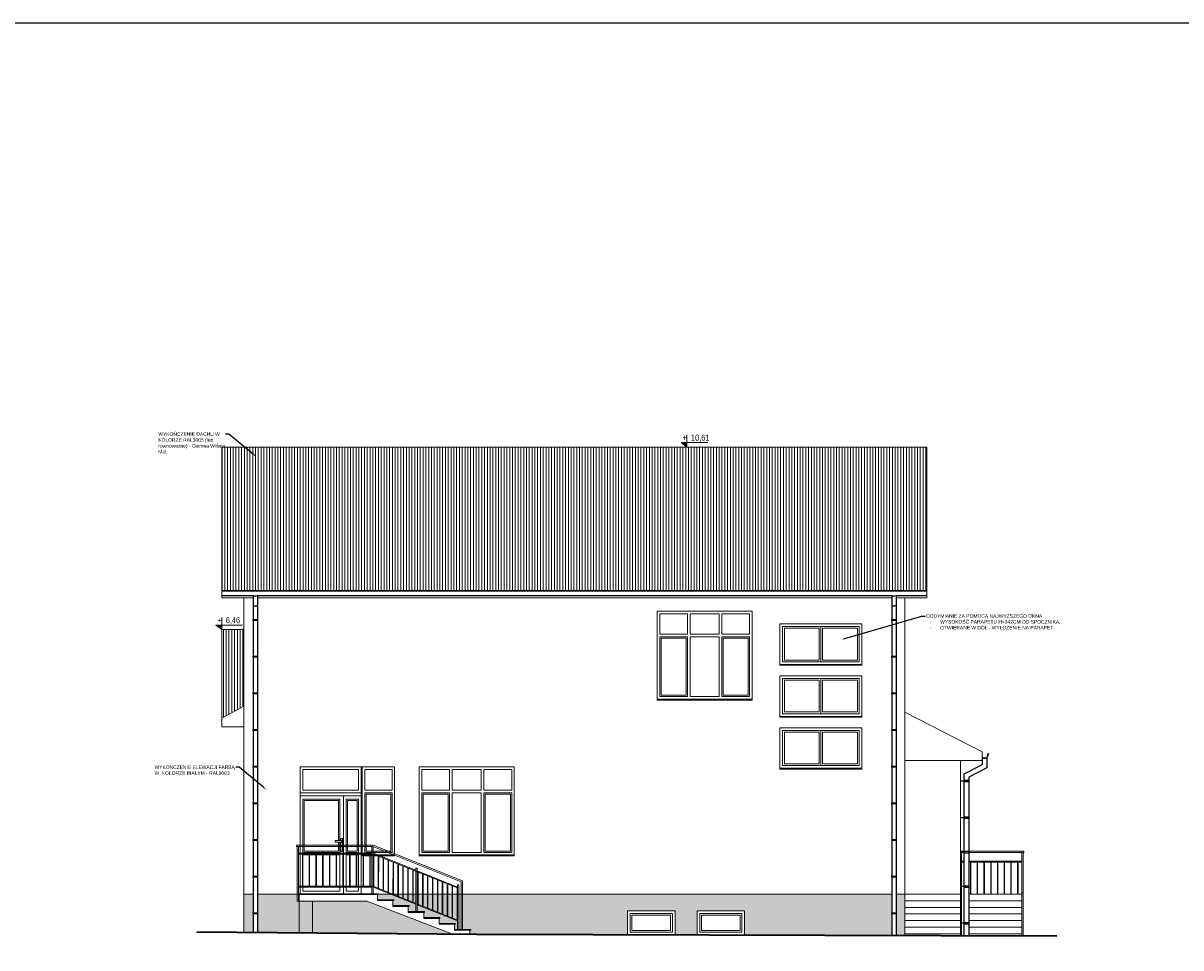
# Model space of a CAD drawing. Header units: millimetres. Extents: x -2720 to 125583, y -8970 to 34912.
# Tile 63 of 105: x 14123 to 16755, y 23160 to 25261. Entities that reach past the tile are written whole.
import ezdxf
from ezdxf import colors
from ezdxf.entities.mleader import LeaderData, LeaderLine
from ezdxf.enums import TextEntityAlignment as Align
from ezdxf.math import Vec2, Vec3

# ---------------------------------------------------------------- set-up
doc = ezdxf.new("R2010")
doc.units = ezdxf.units.MM
doc.layers.add('000_HATCH', color=253, linetype='Continuous', lineweight=5, transparency=0.5)
doc.layers.add('A_DZIAŁOWA_PROJEKTOWANE', color=7, linetype='Continuous', lineweight=18, true_color=0x007cb0)
for name, color, linetype, lineweight in [('A_KONST_ISTNIEJĄCE', 83, 'Continuous', 25), ('A_OPISY', 40, 'Continuous', 9), ('A_WIDOK', 141, 'Continuous', 13)]:
    doc.layers.add(name, color=color, linetype=linetype, lineweight=lineweight)
doc.layers.add('A_RYNNY', color=71, linetype='Continuous')
doc.styles.add('APLUS', font='arial.ttf', dxfattribs={"width": 0.6})
doc.styles.get("Standard").update_dxf_attribs({"font": 'arial.ttf'})

# ---------------------------------------------------------------- blocks, each defined once
blk = doc.blocks.new('*U124')
at = {"layer": 'A_WIDOK', "ltscale": 2}
for p, q in [((8.9, 0), (8.9, -73)), ((9.9, 0), (9.9, -73))]:
    blk.add_line(p, q, dxfattribs=at)
blk = doc.blocks.new('*U125')
at = {"layer": 'A_WIDOK', "color": 0, "linetype": 'ByBlock', "lineweight": -2, "transparency": 16777216, "rotation": 180}
for p in [(16219.4, 20401.2), (16234.7, 20401.2), (16250, 20401.2), (16265.3, 20401.2), (16280.6, 20401.2), (16295.9, 20401.2), (16311.2, 20401.2), (16326.5, 20401.2), (16341.8, 20401.2), (16357.1, 20401.2), (16372.4, 20401.2)]:
    blk.add_blockref('*U124', p, dxfattribs=at)
blk = doc.blocks.new('*U126')
at = {"layer": 'A_WIDOK', "ltscale": 2}
for p, q in [((0, 0), (-27.1, -67.8)), ((1.1, 0), (-26, -67.8))]:
    blk.add_line(p, q, dxfattribs=at)
blk = doc.blocks.new('*U127')
at = {"layer": 'A_WIDOK', "color": 0, "linetype": 'ByBlock', "lineweight": -2, "transparency": 16777216, "rotation": 21.81191494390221}
for p in [(11933.3, 20401.2), (11944.5, 20405.6), (11866.1, 20374.2), (11877.3, 20378.7), (11888.5, 20383.2), (11899.7, 20387.7), (11910.9, 20392.2), (11922.1, 20396.7), (11798.8, 20347.3), (11810, 20351.8), (11821.2, 20356.3), (11832.4, 20360.8), (11843.6, 20365.3), (11854.8, 20369.7), (11753.9, 20329.4), (11765.1, 20333.8), (11776.4, 20338.3), (11787.6, 20342.8)]:
    blk.add_blockref('*U126', p, dxfattribs=at)
blk = doc.blocks.new('*U8')
blk.add_hatch(color=256).paths.add_polyline_path([(0, 0.153), (-0.198, 0.153), (0, 0)])
blk.add_line((0, 0.153), (0, 0.4))
blk.add_lwpolyline([(0, 0.153), (0, 0), (-0.198, 0.153), (0.685, 0.153)])
at = {"style": 'APLUS', "width": 0.8}
blk.add_attdef('%%P_0.00', text='', height=0.2, dxfattribs=at).set_placement((-0.146, 0.153), align=Align.BOTTOM_LEFT)

msp = doc.modelspace()

# ---------------------------------------------------------------- hatches: boundary and pattern name
at = {"layer": '000_HATCH', "ltscale": 2}
h = msp.add_hatch(dxfattribs=at)
h.set_pattern_fill('ANSI31', color=256, scale=2, angle=45)
h.set_pattern_definition([(90, (-3039.768, -2375.465), (-6.35, 0), [])])
h.paths.add_polyline_path([(16177.65, 24297.79), (14574.65, 24297.79), (14574.65, 23971.8), (16177.65, 23971.8)])
h = msp.add_hatch(dxfattribs=at)
h.set_pattern_fill('ANSI31', color=256, scale=2, angle=45)
h.set_pattern_definition([(90, (-2839.768, -2375.465), (-6.35, 0), [])])
h.paths.add_polyline_path([(14624.65, 23883.01), (14574.65, 23883.01), (14574.65, 23681.99), (14624.65, 23709.47)])
h = msp.add_hatch(dxfattribs=at)
h.set_pattern_fill('AR-SAND', color=256, scale=0.2)
h.set_pattern_definition([(37.5, (-3039.768, -2075.465), (-0.3200063, 9.7882647), [0, -7.7216, 0, -8.636, 0, -8.255]), (7.5, (-3039.768, -2075.465), (8.9904657, 14.336502), [0, -4.1656, 0, -6.9596, 0, -2.667]), (327.5, (-3046.016, -2075.465), (15.8198474, 0.0287437), [0, -2.54, 0, -9.144, 0, -11.938]), (317.5, (-3046.016, -2075.465), (15.271129, 4.4585865), [0, -1.27, 0, -5.9944, 0, -6.858])])
h.paths.add_polyline_path([(16127.65, 23281.99), (16107.54, 23281.99), (16107.54, 23188.1), (16127.65, 23188.04)])
h.paths.add_polyline_path([(16097.54, 23281.99), (15121.67, 23281.99), (15121.67, 23201.99), (15140.66, 23201.99), (15140.66, 23199.99), (15138.66, 23199.99), (15138.66, 23191.14), (15154.66, 23190.99), (15497.07, 23189.95), (15497.07, 23244.31), (15605.07, 23244.31), (15605.07, 23189.63), (15655.07, 23189.47), (15655.07, 23244.31), (15763.07, 23244.31), (15763.07, 23189.15), (16097.54, 23188.13)])
h.paths.add_polyline_path([(14904.76, 23265.99), (14780.66, 23265.99), (14780.66, 23194.38), (15097.86, 23191.51)])
h.paths.add_polyline_path([(14780.66, 23265.99), (14750.66, 23265.99), (14750.66, 23194.65), (14780.66, 23194.38)])
h.paths.add_polyline_path([(14750.66, 23265.99), (14750.66, 23280.99), (14749.16, 23280.99), (14749.16, 23265.99), (14746.16, 23265.99), (14746.16, 23281.99), (14655.75, 23281.99), (14655.75, 23195.51), (14750.66, 23194.65)])
h.paths.add_polyline_path([(14645.75, 23281.99), (14624.65, 23281.99), (14624.65, 23195.79), (14645.75, 23195.6)])
h.paths.add_polyline_path([(14958.65, 23281.99), (14930.66, 23281.99), (14930.66, 23280.99), (14928.66, 23280.99), (14928.66, 23269.49), (14965.66, 23269.49), (14965.66, 23267.49), (14963.66, 23267.49), (14963.66, 23255.99), (15000.66, 23255.99), (15000.66, 23253.99), (14998.66, 23253.99), (14998.66, 23242.49), (15015.67, 23242.49), (15015.67, 23259.17)])
h.paths.add_polyline_path([(15018.67, 23257.97), (15018.67, 23242.49), (15035.66, 23242.49), (15035.66, 23240.49), (15033.66, 23240.49), (15033.66, 23228.99), (15070.66, 23228.99), (15070.66, 23226.99), (15068.66, 23226.99), (15068.66, 23215.49), (15105.66, 23215.49), (15105.66, 23213.49), (15103.66, 23213.49), (15103.66, 23201.99), (15110.67, 23201.99), (15110.67, 23221.15)])
h.paths.add_polyline_path([(15118.67, 23281.99), (15113.67, 23281.99), (15113.67, 23201.99), (15118.67, 23201.99)])
h.paths.add_polyline_path([(15110.67, 23281.99), (15018.67, 23281.99), (15018.67, 23259.97), (15110.67, 23223.15)])
h.paths.add_polyline_path([(15015.67, 23281.99), (14963.65, 23281.99), (15015.67, 23261.17)], flags=17)

# ---------------------------------------------------------------- linework, layer by layer
at = {"layer": 'A_KONST_ISTNIEJĄCE', "ltscale": 2}
msp.add_lwpolyline([(6506.42, 11214.7), (39689.59, 11214.7), (39689.59, 25260.89), (6506.42, 25260.89)], close=True, dxfattribs=at)
at = {"layer": 'A_RYNNY'}
for p, q in [((14574.65, 23970.8), (16177.65, 23970.8)), ((14574.65, 23960.8), (14645.75, 23960.8)), ((14645.75, 23960.8), (14645.75, 23195.6)), ((14655.75, 23960.8), (14655.75, 23195.51)), ((14655.75, 23960.8), (16097.54, 23960.8)), ((16097.54, 23960.8), (16097.54, 23187.91)), ((16107.54, 23960.8), (16107.54, 23187.88)), ((16107.54, 23960.8), (16177.65, 23960.8)), ((16262.65, 23538.97), (16253.65, 23538.97)), ((16262.65, 23455.67), (16253.65, 23455.67)), ((16262.65, 23377.43), (16253.65, 23377.43)), ((16262.65, 23299.12), (16253.65, 23299.12)), ((16262.65, 23215.82), (16253.65, 23215.82))]:
    msp.add_line(p, q, dxfattribs=at)
for points in [[(14645.75, 23906.18), (14655.75, 23906.18), (14655.75, 23903.87), (14645.75, 23903.87)], [(16097.54, 23906.18), (16107.54, 23906.18), (16107.54, 23903.87), (16097.54, 23903.87)], [(14645.75, 23822.88), (14655.75, 23822.88), (14655.75, 23820.58), (14645.75, 23820.58)], [(16097.54, 23822.88), (16107.54, 23822.88), (16107.54, 23820.58), (16097.54, 23820.58)], [(14645.75, 23739.59), (14655.75, 23739.59), (14655.75, 23737.28), (14645.75, 23737.28)], [(16097.54, 23739.59), (16107.54, 23739.59), (16107.54, 23737.28), (16097.54, 23737.28)], [(14645.75, 23656.3), (14655.75, 23656.3), (14655.75, 23653.99), (14645.75, 23653.99)], [(16097.54, 23656.3), (16107.54, 23656.3), (16107.54, 23653.99), (16097.54, 23653.99)], [(14645.75, 23573), (14655.75, 23573), (14655.75, 23570.7), (14645.75, 23570.7)], [(16097.54, 23573), (16107.54, 23573), (16107.54, 23570.7), (16097.54, 23570.7)], [(16272.65, 23540.12), (16262.65, 23540.12), (16262.65, 23537.82), (16272.65, 23537.82)], [(14645.75, 23489.71), (14655.75, 23489.71), (14655.75, 23487.4), (14645.75, 23487.4)], [(16097.54, 23489.71), (16107.54, 23489.71), (16107.54, 23487.4), (16097.54, 23487.4)], [(16272.65, 23456.83), (16262.65, 23456.83), (16262.65, 23454.52), (16272.65, 23454.52)], [(14645.75, 23406.41), (14655.75, 23406.41), (14655.75, 23404.11), (14645.75, 23404.11)], [(16097.54, 23406.41), (16107.54, 23406.41), (16107.54, 23404.11), (16097.54, 23404.11)], [(16272.65, 23378.59), (16262.65, 23378.59), (16262.65, 23376.28), (16272.65, 23376.28)], [(14645.75, 23323.12), (14655.75, 23323.12), (14655.75, 23320.81), (14645.75, 23320.81)], [(16097.54, 23323.12), (16107.54, 23323.12), (16107.54, 23320.81), (16097.54, 23320.81)], [(16272.65, 23300.27), (16262.65, 23300.27), (16262.65, 23297.97), (16272.65, 23297.97)], [(14645.75, 23239.82), (14655.75, 23239.82), (14655.75, 23237.52), (14645.75, 23237.52)], [(16097.54, 23239.82), (16107.54, 23239.82), (16107.54, 23237.52), (16097.54, 23237.52)], [(16272.65, 23216.98), (16262.65, 23216.98), (16262.65, 23214.67), (16272.65, 23214.67)]]:
    msp.add_lwpolyline(points, close=True, dxfattribs=at)
for points in [[(16262.65, 23187.37), (16262.65, 23555.73), (16303.96, 23576.87), (16303.96, 23593.05)], [(16313.96, 23593.05), (16313.96, 23569.31), (16272.65, 23548.17), (16272.65, 23187.34)], [(16303.65, 23593.28), (16305.21, 23591.99), (16307.02, 23591.18), (16308.96, 23590.9), (16310.9, 23591.18), (16312.71, 23591.99), (16314.26, 23593.28), (16315.45, 23594.97), (16316.2, 23596.93), (16316.46, 23599.04), (16317.18, 23599.29), (16317.39, 23599.41), (16317.55, 23599.6), (16317.63, 23599.84), (16317.63, 23600.1), (16317.55, 23600.34), (16317.4, 23600.54), (16317.19, 23600.66), (16316.95, 23600.7), (16316.72, 23600.64), (16316.52, 23600.5), (16316.38, 23600.3), (16316.31, 23600.05), (16316.36, 23600.04), (16316.43, 23600.28), (16316.56, 23600.47), (16316.74, 23600.6), (16316.96, 23600.65), (16317.17, 23600.61), (16317.36, 23600.5), (16317.51, 23600.32), (16317.58, 23600.09), (16317.58, 23599.85), (16317.5, 23599.63), (16317.36, 23599.45), (16317.16, 23599.33), (16316.41, 23599.08), (16316.15, 23596.94), (16315.41, 23594.99), (16314.22, 23593.32), (16312.68, 23592.03), (16310.88, 23591.23), (16308.96, 23590.95), (16307.03, 23591.23), (16305.23, 23592.03), (16303.69, 23593.32)]]:
    msp.add_lwpolyline(points, dxfattribs=at)
for centre in [(14650.75, 23969.87), (16102.54, 23969.87), (14650.75, 23947.5), (16102.54, 23947.5)]:
    msp.add_arc(centre, 10.36, 241.14553, 298.85447, dxfattribs=at)
at = {"layer": 'A_WIDOK', "ltscale": 2}
for p, q in [((14574.65, 24297.79), (16177.65, 24297.79)), ((14574.65, 23954.99), (14574.65, 24297.79)), ((16177.65, 23954.99), (16177.65, 24297.79)), ((14574.65, 23971.8), (16177.65, 23971.8)), ((14574.65, 23954.99), (14645.75, 23954.99)), ((14624.65, 23195.79), (14624.65, 23954.99)), ((14655.75, 23954.99), (16097.54, 23954.99)), ((16107.54, 23954.99), (16177.65, 23954.99)), ((16127.65, 23186.99), (16127.65, 23954.99)), ((14574.65, 23681.99), (14574.65, 23883.01)), ((14574.65, 23883.01), (14624.65, 23883.01)), ((15936.65, 23889.99), (15936.65, 23809.99)), ((15936.65, 23771.99), (15936.65, 23691.99)), ((14574.65, 23681.99), (14624.65, 23709.47)), ((16303.65, 23605.73), (16127.65, 23695.21)), ((14574.65, 23661.99), (14574.65, 23681.99)), ((14624.65, 23661.99), (14574.65, 23661.99)), ((15936.65, 23653.99), (15936.65, 23573.99)), ((16127.65, 23585.73), (16253.65, 23585.73)), ((16253.65, 23186.99), (16253.65, 23585.73)), ((16253.65, 23585.73), (16303.65, 23585.73)), ((16303.65, 23585.73), (16303.65, 23605.73)), ((14891.66, 23282.99), (14891.66, 23570.99)), ((14893.66, 23370.99), (14893.66, 23570.99)), ((14891.66, 23512.55), (14752.66, 23512.55)), ((14752.66, 23512.55), (14752.66, 23497.55)), ((14752.66, 23505.05), (14891.66, 23505.05)), ((14851.66, 23282.99), (14851.66, 23505.05)), ((14918.67, 23392.99), (14744.66, 23392.99)), ((14744.66, 23392.99), (14744.66, 23392.99)), ((14744.66, 23392.99), (14744.66, 23389.99)), ((14918.09, 23389.99), (14744.66, 23389.99)), ((14746.16, 23265.99), (14746.16, 23389.99)), ((14749.16, 23389.99), (14746.16, 23389.99)), ((14749.16, 23265.99), (14749.16, 23389.99)), ((14749.16, 23389.99), (14749.16, 23389.99)), ((14915.67, 23374.99), (14749.16, 23374.99)), ((14915.67, 23372.99), (14749.16, 23372.99)), ((14915.67, 23282.99), (14915.67, 23389.99)), ((15118.67, 23309.96), (14918.09, 23389.99)), ((15121.67, 23311.99), (14918.67, 23392.99)), ((14918.67, 23282.99), (14918.67, 23389.76)), ((14918.67, 23374.99), (15015.67, 23336.17)), ((14918.67, 23372.99), (15110.67, 23296.15)), ((16253.65, 23379.99), (16262.65, 23379.99)), ((16253.65, 23376.99), (16262.65, 23376.99)), ((16253.65, 23269.99), (16253.65, 23376.99)), ((16253.65, 23376.99), (16253.65, 23376.99)), ((16253.65, 23376.99), (16256.65, 23376.99)), ((16256.65, 23251.99), (16256.65, 23376.99)), ((16258.15, 23379.99), (16258.15, 23379.99)), ((16258.15, 23379.99), (16258.15, 23376.99)), ((16272.65, 23379.99), (16398.15, 23379.99)), ((16272.65, 23376.99), (16398.15, 23376.99)), ((16393.65, 23269.99), (16393.65, 23376.99)), ((16393.65, 23376.99), (16393.65, 23376.99)), ((16393.65, 23376.99), (16396.65, 23376.99)), ((16396.65, 23251.99), (16396.65, 23376.99)), ((16398.15, 23379.99), (16398.15, 23379.99)), ((16398.15, 23379.99), (16398.15, 23376.99)), ((16253.65, 23356.99), (16262.65, 23356.99)), ((16253.65, 23354.99), (16262.65, 23354.99)), ((16272.65, 23356.99), (16393.65, 23356.99)), ((16272.65, 23354.99), (16393.65, 23354.99)), ((16276.72, 23281.99), (16276.72, 23354.99)), ((16277.72, 23281.99), (16277.72, 23354.99)), ((16292.01, 23281.99), (16292.01, 23354.99)), ((16293.01, 23281.99), (16293.01, 23354.99)), ((16307.31, 23281.99), (16307.31, 23354.99)), ((16308.31, 23281.99), (16308.31, 23354.99)), ((16322.61, 23281.99), (16322.61, 23354.99)), ((16323.61, 23281.99), (16323.61, 23354.99)), ((16337.9, 23281.99), (16337.9, 23354.99)), ((16338.9, 23281.99), (16338.9, 23354.99)), ((16353.2, 23281.99), (16353.2, 23354.99)), ((16354.2, 23281.99), (16354.2, 23354.99)), ((16368.49, 23281.99), (16368.49, 23354.99)), ((16369.49, 23281.99), (16369.49, 23354.99)), ((16383.79, 23281.99), (16383.79, 23354.99)), ((16384.79, 23281.99), (16384.79, 23354.99)), ((15015.67, 23242.49), (15015.67, 23341.17)), ((15015.67, 23341.17), (15018.67, 23341.17)), ((15018.67, 23242.49), (15018.67, 23341.17)), ((15018.67, 23334.97), (15110.67, 23298.15)), ((14915.67, 23299.99), (14749.16, 23299.99)), ((14915.67, 23297.99), (14749.16, 23297.99)), ((14915.67, 23299.99), (14918.67, 23299.99)), ((14918.67, 23299.99), (15015.67, 23261.17)), ((14918.67, 23297.99), (15015.67, 23259.17)), ((15110.67, 23201.99), (15110.67, 23303.15)), ((15110.67, 23303.15), (15113.67, 23303.15)), ((15113.67, 23201.99), (15113.67, 23303.15)), ((15118.67, 23201.99), (15118.67, 23309.96)), ((15121.67, 23201.99), (15121.67, 23311.99)), ((14624.65, 23281.99), (14645.75, 23281.99)), ((14655.75, 23281.99), (14748.66, 23281.99)), ((14749.16, 23265.99), (14746.16, 23265.99)), ((14748.66, 23282.99), (14930.66, 23282.99)), ((14748.66, 23282.99), (14748.66, 23280.99)), ((14748.66, 23280.99), (14750.66, 23280.99)), ((14750.66, 23280.99), (14750.66, 23265.99)), ((14750.66, 23280.99), (14930.66, 23280.99)), ((14750.66, 23265.99), (14750.66, 23194.65)), ((14750.66, 23265.99), (14904.76, 23265.99)), ((14780.66, 23265.99), (14780.66, 23194.38)), ((15097.86, 23191.51), (14904.76, 23265.99)), ((14928.66, 23280.99), (14928.66, 23267.49)), ((14930.66, 23282.99), (14930.66, 23280.99)), ((14930.66, 23281.99), (16097.54, 23281.99)), ((14963.66, 23267.49), (14963.66, 23255.99)), ((16107.54, 23281.99), (16253.65, 23281.99)), ((16253.65, 23266.99), (16127.65, 23266.99)), ((16253.65, 23285.16), (16256.65, 23285.16)), ((16253.65, 23186.99), (16253.65, 23281.99)), ((16272.65, 23281.99), (16393.65, 23281.99)), ((16393.65, 23266.99), (16272.65, 23266.99)), ((16393.65, 23285.16), (16396.65, 23285.16)), ((16393.65, 23186.99), (16393.65, 23281.99)), ((14998.66, 23253.99), (14998.66, 23242.49)), ((15018.67, 23259.97), (15110.67, 23223.15)), ((15018.67, 23257.97), (15110.67, 23221.15)), ((15033.66, 23240.49), (15033.66, 23228.99)), ((16253.65, 23251.99), (16127.65, 23251.99)), ((16256.65, 23251.99), (16256.65, 23187.22)), ((16393.65, 23251.99), (16272.65, 23251.99)), ((16396.65, 23251.99), (16396.65, 23187.22)), ((15068.66, 23226.99), (15068.66, 23215.49)), ((15103.66, 23213.49), (15103.66, 23201.99)), ((16253.65, 23236.99), (16127.65, 23236.99)), ((16253.65, 23221.99), (16127.65, 23221.99)), ((16393.65, 23236.99), (16272.65, 23236.99)), ((16393.65, 23221.99), (16272.65, 23221.99)), ((15138.66, 23199.99), (15138.66, 23191.14)), ((16253.65, 23206.99), (16127.65, 23206.99)), ((16253.65, 23191.99), (16127.65, 23191.99)), ((16393.65, 23206.99), (16272.65, 23206.99)), ((16393.65, 23191.99), (16272.65, 23191.99))]:
    msp.add_line(p, q, dxfattribs=at)
for points in [[(15780.65, 23924.99), (15564.65, 23924.99), (15564.65, 23724.99), (15780.65, 23724.99)], [(15633.65, 23918.99), (15570.65, 23918.99), (15570.65, 23872.55), (15633.65, 23872.55)], [(15705.65, 23918.99), (15639.65, 23918.99), (15639.65, 23872.55), (15705.65, 23872.55)], [(15774.65, 23918.99), (15711.65, 23918.99), (15711.65, 23872.55), (15774.65, 23872.55)], [(15843.65, 23803.99), (16029.65, 23803.99), (16029.65, 23895.99), (15843.65, 23895.99)], [(15849.65, 23809.99), (16023.65, 23809.99), (16023.65, 23889.99), (15849.65, 23889.99)], [(15853.65, 23885.99), (15932.65, 23885.99), (15932.65, 23813.99), (15853.65, 23813.99)], [(15940.65, 23885.99), (16019.65, 23885.99), (16019.65, 23813.99), (15940.65, 23813.99)], [(15633.65, 23866.55), (15570.65, 23866.55), (15570.65, 23730.99), (15633.65, 23730.99)], [(15630.65, 23863.55), (15573.65, 23863.55), (15573.65, 23733.99), (15630.65, 23733.99)], [(15639.65, 23866.55), (15705.65, 23866.55), (15705.65, 23730.99), (15639.65, 23730.99)], [(15711.65, 23866.55), (15774.65, 23866.55), (15774.65, 23730.99), (15711.65, 23730.99)], [(15714.65, 23863.55), (15771.65, 23863.55), (15771.65, 23733.99), (15714.65, 23733.99)], [(16029.65, 23801.99), (15843.65, 23801.99), (15843.65, 23803.99), (16029.65, 23803.99)], [(15843.65, 23685.99), (16029.65, 23685.99), (16029.65, 23777.99), (15843.65, 23777.99)], [(15849.65, 23691.99), (16023.65, 23691.99), (16023.65, 23771.99), (15849.65, 23771.99)], [(15853.65, 23767.99), (15932.65, 23767.99), (15932.65, 23695.99), (15853.65, 23695.99)], [(15940.65, 23767.99), (16019.65, 23767.99), (16019.65, 23695.99), (15940.65, 23695.99)], [(15564.65, 23724.99), (15780.65, 23724.99), (15780.65, 23722.99), (15564.65, 23722.99)], [(16029.65, 23683.99), (15843.65, 23683.99), (15843.65, 23685.99), (16029.65, 23685.99)], [(15843.65, 23567.99), (16029.65, 23567.99), (16029.65, 23659.99), (15843.65, 23659.99)], [(15849.65, 23573.99), (16023.65, 23573.99), (16023.65, 23653.99), (15849.65, 23653.99)], [(15853.65, 23649.99), (15932.65, 23649.99), (15932.65, 23577.99), (15853.65, 23577.99)], [(15940.65, 23649.99), (16019.65, 23649.99), (16019.65, 23577.99), (15940.65, 23577.99)], [(14885.66, 23564.99), (14758.66, 23564.99), (14758.66, 23518.55), (14885.66, 23518.55)], [(14961.66, 23564.99), (14899.66, 23564.99), (14899.66, 23518.55), (14961.66, 23518.55)], [(15239.66, 23570.99), (15023.66, 23570.99), (15023.66, 23370.99), (15239.66, 23370.99)], [(15092.66, 23564.99), (15029.66, 23564.99), (15029.66, 23518.55), (15092.66, 23518.55)], [(15164.66, 23564.99), (15098.66, 23564.99), (15098.66, 23518.55), (15164.66, 23518.55)], [(15233.66, 23564.99), (15170.66, 23564.99), (15170.66, 23518.55), (15233.66, 23518.55)], [(16029.65, 23565.99), (15843.65, 23565.99), (15843.65, 23567.99), (16029.65, 23567.99)], [(14899.66, 23512.55), (14961.66, 23512.55), (14961.66, 23376.99), (14899.66, 23376.99)], [(14902.66, 23509.55), (14958.66, 23509.55), (14958.66, 23379.99), (14902.66, 23379.99)], [(15092.66, 23512.55), (15029.66, 23512.55), (15029.66, 23376.99), (15092.66, 23376.99)], [(15089.66, 23509.55), (15032.66, 23509.55), (15032.66, 23379.99), (15089.66, 23379.99)], [(15098.66, 23512.55), (15164.66, 23512.55), (15164.66, 23376.99), (15098.66, 23376.99)], [(15170.66, 23512.55), (15233.66, 23512.55), (15233.66, 23376.99), (15170.66, 23376.99)], [(15173.66, 23509.55), (15230.66, 23509.55), (15230.66, 23379.99), (15173.66, 23379.99)], [(14885.66, 23497.55), (14857.66, 23497.55), (14857.66, 23376.99), (14885.66, 23376.99)], [(14882.66, 23494.55), (14860.66, 23494.55), (14860.66, 23379.99), (14882.66, 23379.99)], [(14847.83, 23403.62), (14832.28, 23403.62), (14832.28, 23400.31), (14847.83, 23400.31)], [(14842.66, 23370.99), (14758.66, 23370.99), (14758.66, 23288.99), (14842.66, 23288.99)], [(14885.66, 23370.99), (14857.66, 23370.99), (14857.66, 23288.99), (14885.66, 23288.99)], [(14891.66, 23370.99), (14967.66, 23370.99), (14967.66, 23368.99), (14891.66, 23368.99)], [(15023.66, 23370.99), (15239.66, 23370.99), (15239.66, 23368.99), (15023.66, 23368.99)], [(14965.66, 23267.49), (14928.66, 23267.49), (14928.66, 23269.49), (14965.66, 23269.49)], [(15000.66, 23253.99), (14963.66, 23253.99), (14963.66, 23255.99), (15000.66, 23255.99)], [(15035.66, 23240.49), (14998.66, 23240.49), (14998.66, 23242.49), (15035.66, 23242.49)], [(15605.07, 23189.31), (15497.07, 23189.31), (15497.07, 23244.31), (15605.07, 23244.31)], [(15763.07, 23189.31), (15655.07, 23189.31), (15655.07, 23244.31), (15763.07, 23244.31)], [(15070.66, 23226.99), (15033.66, 23226.99), (15033.66, 23228.99), (15070.66, 23228.99)], [(15105.66, 23213.49), (15068.66, 23213.49), (15068.66, 23215.49), (15105.66, 23215.49)], [(15599.07, 23195.31), (15503.07, 23195.31), (15503.07, 23238.31), (15599.07, 23238.31)], [(15595.07, 23199.31), (15507.07, 23199.31), (15507.07, 23234.31), (15595.07, 23234.31)], [(15757.07, 23195.31), (15661.07, 23195.31), (15661.07, 23238.31), (15757.07, 23238.31)], [(15753.07, 23199.31), (15665.07, 23199.31), (15665.07, 23234.31), (15753.07, 23234.31)], [(15140.66, 23199.99), (15103.66, 23199.99), (15103.66, 23201.99), (15140.66, 23201.99)]]:
    msp.add_lwpolyline(points, close=True, dxfattribs=at)
for points in [[(14967.66, 23368.99), (14967.66, 23570.99), (14752.66, 23570.99), (14752.66, 23282.99), (14891.66, 23282.99)], [(14842.66, 23403.62), (14842.66, 23497.55), (14758.66, 23497.55), (14758.66, 23376.99), (14842.66, 23376.99), (14842.66, 23400.31)], [(14839.66, 23403.62), (14839.66, 23494.55), (14761.66, 23494.55), (14761.66, 23379.99), (14839.66, 23379.99), (14839.66, 23400.31)], [(14845.2, 23400.31), (14845.2, 23378.78), (14849.22, 23378.78), (14849.22, 23408.35), (14845.2, 23408.35), (14845.2, 23403.62)]]:
    msp.add_lwpolyline(points, dxfattribs=at)
at = {"layer": 'A_WIDOK', "lineweight": 35, "ltscale": 2}
msp.add_lwpolyline([(14517.95, 23196.76), (15154.66, 23190.99), (16472.88, 23186.99)], dxfattribs=at)

# ---------------------------------------------------------------- block references
at = {"layer": 'A_OPISY', "transparency": 33554687, "xscale": 68.67492864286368, "yscale": 68.67492864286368, "zscale": 68.67492864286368, "rotation": 1.435389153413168e-05}
for p, values in [((15632.21, 24297.79), {'%%P_0.00': '+  10,61'}), ((14574.65, 23883.01), {'%%P_0.00': '+  6,46'})]:
    msp.add_blockref('*U8', p, dxfattribs=at).add_auto_attribs(values)
at = {"layer": 'A_WIDOK', "extrusion": (0, 0, -1), "zscale": -1}
msp.add_blockref('*U125', (-31121.57, 2898.79), dxfattribs=at)
at = {"layer": 'A_WIDOK', "xscale": -1}
msp.add_blockref('*U127', (26864.6, 2966.79), dxfattribs=at)

# ---------------------------------------------------------------- leaders
at = {"layer": 'A_DZIAŁOWA_PROJEKTOWANE', "ltscale": 2}
ml = msp.add_multileader_mtext('Standard', dxfattribs=at)
ml.set_content('ODDYMIANIE ZA POMOCĄ NAJWYŻSZEGO OKNA, \\P\\pxi-3,l4,t4;-^IWYSOKOŚĆ PARAPETU H=342CM OD SPOCZNIKA,\\P-^IOTWIERANE W DÓŁ - WYŁOŻENIE NA PARAPET', color=256)
ml.set_leader_properties()
ml.build(insert=Vec2(0, 0))
ml.multileader.update_dxf_attribs({"arrow_head_size": 8})
ctx = ml.context
ctx.base_point, ctx.char_height, ctx.arrow_head_size, ctx.plane_origin = Vec3(16173.87, 23913.98), 8, 8, Vec3(16775.54, 23783.73)
notes = []
notes.append((ctx, [(1, (1, 1, 0), (16165.87, 23913.98), (1, 0), 8, [(0, [(15983.52, 23860.35)], 0, [])])]))
ctx.mtext.insert, ctx.mtext.width, ctx.mtext.defined_height, ctx.mtext.flow_direction = Vec3(16175.87, 23918.05), 309.1908, 68.66, 5
at = {"layer": 'A_OPISY', "transparency": 33554687}
ml = msp.add_multileader_mtext('Standard', dxfattribs=at)
ml.set_content('WYKOŃCZENIE DACHU W KOLORZE RAL3005 (lub równoważne) - Ciemna Wiśnia Mat', color=256)
ml.set_leader_properties()
ml.build(insert=Vec2(0, 0))
ml.multileader.update_dxf_attribs({"arrow_head_size": 8})
ctx = ml.context
ctx.base_point, ctx.char_height, ctx.arrow_head_size, ctx.plane_origin = Vec3(14428.42, 24327.26), 8, 8, Vec3(14481.66, 24291.08)
notes.append((ctx, [(0, (1, 1, 0), (14590.77, 24327.26), (-1, 0), 8, [(0, [(14653.03, 24275.78)], 0, [])])]))
ctx.mtext.insert, ctx.mtext.width, ctx.mtext.defined_height, ctx.mtext.flow_direction = Vec3(14430.42, 24331.33), 160.5384, 56.48, 5
ml = msp.add_multileader_mtext('Standard', dxfattribs=at)
ml.set_content('WYKOŃCZENIE ELEWACJI FARBĄ W  KOLORZE BIAŁYM - RAL9003', color=256)
ml.set_leader_properties()
ml.build(insert=Vec2(0, 0))
ml.multileader.update_dxf_attribs({"arrow_head_size": 8})
ctx = ml.context
ctx.base_point, ctx.char_height, ctx.arrow_head_size, ctx.plane_origin = Vec3(14419.75, 23570.4), 8, 8, Vec3(14505.11, 23534.21)
notes.append((ctx, [(0, (1, 1, 0), (14614.22, 23570.4), (-1, 0), 8, [(0, [(14676.48, 23518.91)], 0, [])])]))
ctx.mtext.insert, ctx.mtext.width, ctx.mtext.defined_height, ctx.mtext.flow_direction = Vec3(14421.75, 23574.47), 189.5849, 56.48, 5
for ctx, leaders in notes:
    for number, flags, end, landing, length, lines in leaders:
        leader = LeaderData()
        leader.index, (leader.has_last_leader_line, leader.has_dogleg_vector, leader.attachment_direction) = number, flags
        leader.last_leader_point, leader.dogleg_vector, leader.dogleg_length = Vec3(end), Vec3(landing), length
        for number, points, colour, breaks in lines:
            line = LeaderLine()
            line.index, line.vertices, line.color, line.breaks = number, Vec3.list(points), colors.encode_raw_color(colour), breaks
            leader.lines.append(line)
        ctx.leaders.append(leader)

doc.saveas('drawing.dxf')
